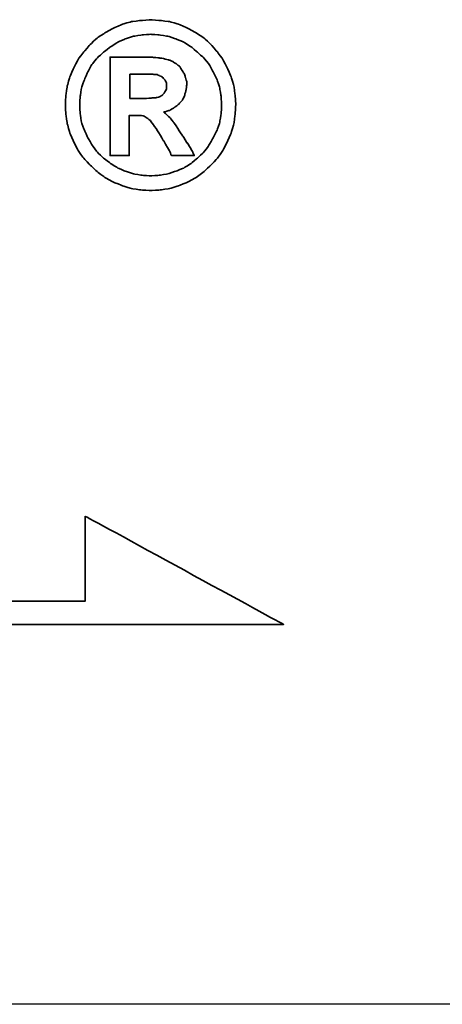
# Model space of a CAD drawing. Header units: millimetres. Extents: x -212 to 3135, y -1694 to 860.
# Tile 44 of 256: x 88.82 to 92.48, y -1671.7 to -1663.16. Entities that reach past the tile are written whole.
import ezdxf

# ---------------------------------------------------------------- set-up
doc = ezdxf.new("R2010")
doc.units = ezdxf.units.MM
doc.layers.add('2', color=7, linetype='CONTINUOUS', true_color=0xffffff)
doc.layers.add('DIM', color=4, linetype='CONTINUOUS')
doc.layers.add('layer 1', color=7, linetype='CONTINUOUS')

# ---------------------------------------------------------------- blocks, each defined once
blk = doc.blocks.new('TBI MOTION logo(完整正式版)')
at = {"layer": 'layer 1', "color": 22, "lineweight": 35}
for points, knots in [([(81.20634, 4.98624), (81.20634, 4.98624), (81.18649, 5.32862), (81.18649, 5.32862), (81.18649, 5.32862), (81.18649, 5.32862), (81.13886, 5.66206), (81.13886, 5.66206), (81.13886, 5.66206), (81.13886, 5.66206), (81.04359, 5.97764), (81.04359, 5.97764), (81.04359, 5.97764), (81.04359, 5.97764), (80.91061, 6.29124), (80.91061, 6.29124), (80.91061, 6.29124), (80.91061, 6.29124), (80.75778, 6.58697), (80.75778, 6.58697), (80.75778, 6.58697), (80.75778, 6.58697), (80.5593, 6.85294), (80.5593, 6.85294), (80.5593, 6.85294), (80.5593, 6.85294), (80.33105, 7.1189), (80.33105, 7.1189), (80.33105, 7.1189), (80.33105, 7.1189), (80.09287, 7.33921), (80.09287, 7.33921), (80.09287, 7.33921), (80.09287, 7.33921), (79.815, 7.51982), (79.815, 7.51982), (79.815, 7.51982), (79.815, 7.51982), (79.51133, 7.69051), (79.51133, 7.69051), (79.51133, 7.69051), (79.51133, 7.69051), (79.19773, 7.8235), (79.19773, 7.8235), (79.19773, 7.8235), (79.19773, 7.8235), (78.88215, 7.91877), (78.88215, 7.91877), (78.88215, 7.91877), (78.88215, 7.91877), (78.54871, 7.95846), (78.54871, 7.95846), (78.54871, 7.95846), (78.54871, 7.95846), (78.21526, 7.98625), (78.21526, 7.98625), (78.21526, 7.98625), (78.21526, 7.98625), (77.87388, 7.95846), (77.87388, 7.95846), (77.87388, 7.95846), (77.87388, 7.95846), (77.54044, 7.91877), (77.54044, 7.91877), (77.54044, 7.91877), (77.54044, 7.91877), (77.22485, 7.8235), (77.22485, 7.8235), (77.22485, 7.8235), (77.22485, 7.8235), (76.91027, 7.69051), (76.91027, 7.69051), (76.91027, 7.69051), (76.91027, 7.69051), (76.6056, 7.51982), (76.6056, 7.51982), (76.6056, 7.51982), (76.6056, 7.51982), (76.32972, 7.33921), (76.32972, 7.33921), (76.32972, 7.33921), (76.32972, 7.33921), (76.09154, 7.1189), (76.09154, 7.1189), (76.09154, 7.1189), (76.09154, 7.1189), (75.86329, 6.85294), (75.86329, 6.85294), (75.86329, 6.85294), (75.86329, 6.85294), (75.66382, 6.58697), (75.66382, 6.58697), (75.66382, 6.58697), (75.66382, 6.58697), (75.51099, 6.29124), (75.51099, 6.29124), (75.51099, 6.29124), (75.51099, 6.29124), (75.37702, 5.97764), (75.37702, 5.97764), (75.37702, 5.97764), (75.37702, 5.97764), (75.28175, 5.66206), (75.28175, 5.66206), (75.28175, 5.66206), (75.28175, 5.66206), (75.23411, 5.32862), (75.23411, 5.32862), (75.23411, 5.32862), (75.23411, 5.32862), (75.21625, 4.98624), (75.21625, 4.98624), (75.21625, 4.98624), (75.21625, 4.98624), (75.23411, 4.6528), (75.23411, 4.6528), (75.23411, 4.6528), (75.23411, 4.6528), (75.28175, 4.32035), (75.28175, 4.32035), (75.28175, 4.32035), (75.28175, 4.32035), (75.37702, 3.99583), (75.37702, 3.99583), (75.37702, 3.99583), (75.37702, 3.99583), (75.51099, 3.68224), (75.51099, 3.68224), (75.51099, 3.68224), (75.51099, 3.68224), (75.66382, 3.38749), (75.66382, 3.38749), (75.66382, 3.38749), (75.66382, 3.38749), (75.86329, 3.10963), (75.86329, 3.10963), (75.86329, 3.10963), (75.86329, 3.10963), (76.09154, 2.87145), (76.09154, 2.87145), (76.09154, 2.87145), (76.09154, 2.87145), (76.32972, 2.6432), (76.32972, 2.6432), (76.32972, 2.6432), (76.32972, 2.6432), (76.6056, 2.43381), (76.6056, 2.43381), (76.6056, 2.43381), (76.6056, 2.43381), (76.91027, 2.27205), (76.91027, 2.27205), (76.91027, 2.27205), (76.91027, 2.27205), (77.22485, 2.13906), (77.22485, 2.13906), (77.22485, 2.13906), (77.22485, 2.13906), (77.54044, 2.0438), (77.54044, 2.0438), (77.54044, 2.0438), (77.54044, 2.0438), (77.87388, 1.99616), (77.87388, 1.99616), (77.87388, 1.99616), (77.87388, 1.99616), (78.21526, 1.97631), (78.21526, 1.97631), (78.21526, 1.97631), (78.21526, 1.97631), (78.54871, 1.99616), (78.54871, 1.99616), (78.54871, 1.99616), (78.54871, 1.99616), (78.88215, 2.0438), (78.88215, 2.0438), (78.88215, 2.0438), (78.88215, 2.0438), (79.19773, 2.13906), (79.19773, 2.13906), (79.19773, 2.13906), (79.19773, 2.13906), (79.51133, 2.27205), (79.51133, 2.27205), (79.51133, 2.27205), (79.51133, 2.27205), (79.815, 2.43381), (79.815, 2.43381), (79.815, 2.43381), (79.815, 2.43381), (80.09287, 2.6432), (80.09287, 2.6432), (80.09287, 2.6432), (80.09287, 2.6432), (80.33105, 2.87145), (80.33105, 2.87145), (80.33105, 2.87145), (80.33105, 2.87145), (80.5593, 3.10963), (80.5593, 3.10963), (80.5593, 3.10963), (80.5593, 3.10963), (80.75778, 3.38749), (80.75778, 3.38749), (80.75778, 3.38749), (80.75778, 3.38749), (80.91061, 3.68224), (80.91061, 3.68224), (80.91061, 3.68224), (80.91061, 3.68224), (81.04359, 3.99583), (81.04359, 3.99583), (81.04359, 3.99583), (81.04359, 3.99583), (81.13886, 4.32035), (81.13886, 4.32035), (81.13886, 4.32035), (81.13886, 4.32035), (81.18649, 4.6528), (81.18649, 4.6528), (81.18649, 4.6528), (81.18649, 4.6528), (81.20634, 4.98624), (81.20634, 4.98624)], [0, 0, 0, 0, 0.01785714, 0.01785714, 0.01785714, 0.01785715, 0.03571429, 0.03571429, 0.03571429, 0.0357143, 0.05357143, 0.05357143, 0.05357143, 0.05357144, 0.07142857, 0.07142857, 0.07142857, 0.07142858, 0.08928571, 0.08928571, 0.08928571, 0.08928572, 0.10714286, 0.10714286, 0.10714286, 0.10714287, 0.125, 0.125, 0.125, 0.12500001, 0.14285714, 0.14285714, 0.14285714, 0.14285715, 0.16071429, 0.16071429, 0.16071429, 0.1607143, 0.17857143, 0.17857143, 0.17857143, 0.17857144, 0.19642857, 0.19642857, 0.19642857, 0.19642858, 0.21428571, 0.21428571, 0.21428571, 0.21428572, 0.23214286, 0.23214286, 0.23214286, 0.23214287, 0.25, 0.25, 0.25, 0.25000001, 0.26785714, 0.26785714, 0.26785714, 0.26785715, 0.28571429, 0.28571429, 0.28571429, 0.2857143, 0.30357143, 0.30357143, 0.30357143, 0.30357144, 0.32142857, 0.32142857, 0.32142857, 0.32142858, 0.33928571, 0.33928571, 0.33928571, 0.33928572, 0.35714286, 0.35714286, 0.35714286, 0.35714287, 0.375, 0.375, 0.375, 0.37500001, 0.39285714, 0.39285714, 0.39285714, 0.39285715, 0.41071429, 0.41071429, 0.41071429, 0.4107143, 0.42857143, 0.42857143, 0.42857143, 0.42857144, 0.44642857, 0.44642857, 0.44642857, 0.44642858, 0.46428571, 0.46428571, 0.46428571, 0.46428572, 0.48214286, 0.48214286, 0.48214286, 0.48214287, 0.5, 0.5, 0.5, 0.50000001, 0.51785714, 0.51785714, 0.51785714, 0.51785715, 0.53571429, 0.53571429, 0.53571429, 0.5357143, 0.55357143, 0.55357143, 0.55357143, 0.55357144, 0.57142857, 0.57142857, 0.57142857, 0.57142858, 0.58928571, 0.58928571, 0.58928571, 0.58928572, 0.60714286, 0.60714286, 0.60714286, 0.60714287, 0.625, 0.625, 0.625, 0.62500001, 0.64285714, 0.64285714, 0.64285714, 0.64285715, 0.66071429, 0.66071429, 0.66071429, 0.6607143, 0.67857143, 0.67857143, 0.67857143, 0.67857144, 0.69642857, 0.69642857, 0.69642857, 0.69642858, 0.71428571, 0.71428571, 0.71428571, 0.71428572, 0.73214286, 0.73214286, 0.73214286, 0.73214287, 0.75, 0.75, 0.75, 0.75000001, 0.76785714, 0.76785714, 0.76785714, 0.76785715, 0.78571429, 0.78571429, 0.78571429, 0.7857143, 0.80357143, 0.80357143, 0.80357143, 0.80357144, 0.82142857, 0.82142857, 0.82142857, 0.82142858, 0.83928571, 0.83928571, 0.83928571, 0.83928572, 0.85714286, 0.85714286, 0.85714286, 0.85714287, 0.875, 0.875, 0.875, 0.87500001, 0.89285714, 0.89285714, 0.89285714, 0.89285715, 0.91071429, 0.91071429, 0.91071429, 0.9107143, 0.92857143, 0.92857143, 0.92857143, 0.92857144, 0.94642857, 0.94642857, 0.94642857, 0.94642858, 0.96428571, 0.96428571, 0.96428571, 0.96428572, 0.98214286, 0.98214286, 0.98214286, 0.98214287, 1, 1, 1, 1]), ([(80.71014, 4.98624), (80.71014, 4.98624), (80.69129, 5.29091), (80.69129, 5.29091), (80.69129, 5.29091), (80.69129, 5.29091), (80.64464, 5.57672), (80.64464, 5.57672), (80.64464, 5.57672), (80.64464, 5.57672), (80.54937, 5.87245), (80.54937, 5.87245), (80.54937, 5.87245), (80.54937, 5.87245), (80.41639, 6.14833), (80.41639, 6.14833), (80.41639, 6.14833), (80.41639, 6.14833), (80.27349, 6.41429), (80.27349, 6.41429), (80.27349, 6.41429), (80.27349, 6.41429), (80.08295, 6.64255), (80.08295, 6.64255), (80.08295, 6.64255), (80.08295, 6.64255), (79.86264, 6.84301), (79.86264, 6.84301), (79.86264, 6.84301), (79.86264, 6.84301), (79.63439, 7.03355), (79.63439, 7.03355), (79.63439, 7.03355), (79.63439, 7.03355), (79.37835, 7.1963), (79.37835, 7.1963), (79.37835, 7.1963), (79.37835, 7.1963), (79.10246, 7.30944), (79.10246, 7.30944), (79.10246, 7.30944), (79.10246, 7.30944), (78.81665, 7.40471), (78.81665, 7.40471), (78.81665, 7.40471), (78.81665, 7.40471), (78.511, 7.45234), (78.511, 7.45234), (78.511, 7.45234), (78.511, 7.45234), (78.21526, 7.47219), (78.21526, 7.47219), (78.21526, 7.47219), (78.21526, 7.47219), (77.9106, 7.45234), (77.9106, 7.45234), (77.9106, 7.45234), (77.9106, 7.45234), (77.61685, 7.40471), (77.61685, 7.40471), (77.61685, 7.40471), (77.61685, 7.40471), (77.32012, 7.30944), (77.32012, 7.30944), (77.32012, 7.30944), (77.32012, 7.30944), (77.06309, 7.1963), (77.06309, 7.1963), (77.06309, 7.1963), (77.06309, 7.1963), (76.80606, 7.03355), (76.80606, 7.03355), (76.80606, 7.03355), (76.80606, 7.03355), (76.55797, 6.84301), (76.55797, 6.84301), (76.55797, 6.84301), (76.55797, 6.84301), (76.34063, 6.64255), (76.34063, 6.64255), (76.34063, 6.64255), (76.34063, 6.64255), (76.1491, 6.41429), (76.1491, 6.41429), (76.1491, 6.41429), (76.1491, 6.41429), (76.0062, 6.14833), (76.0062, 6.14833), (76.0062, 6.14833), (76.0062, 6.14833), (75.88314, 5.87245), (75.88314, 5.87245), (75.88314, 5.87245), (75.88314, 5.87245), (75.77794, 5.57672), (75.77794, 5.57672), (75.77794, 5.57672), (75.77794, 5.57672), (75.73924, 5.29091), (75.73924, 5.29091), (75.73924, 5.29091), (75.73924, 5.29091), (75.72039, 4.98624), (75.72039, 4.98624), (75.72039, 4.98624), (75.72039, 4.98624), (75.73924, 4.67165), (75.73924, 4.67165), (75.73924, 4.67165), (75.73924, 4.67165), (75.77794, 4.37791), (75.77794, 4.37791), (75.77794, 4.37791), (75.77794, 4.37791), (75.88314, 4.10102), (75.88314, 4.10102), (75.88314, 4.10102), (75.88314, 4.10102), (76.0062, 3.83407), (76.0062, 3.83407), (76.0062, 3.83407), (76.0062, 3.83407), (76.15902, 3.56811), (76.15902, 3.56811), (76.15902, 3.56811), (76.15902, 3.56811), (76.34063, 3.32001), (76.34063, 3.32001), (76.34063, 3.32001), (76.34063, 3.32001), (76.55797, 3.11955), (76.55797, 3.11955), (76.55797, 3.11955), (76.55797, 3.11955), (76.80606, 2.92901), (76.80606, 2.92901), (76.80606, 2.92901), (76.80606, 2.92901), (77.06309, 2.76725), (77.06309, 2.76725), (77.06309, 2.76725), (77.06309, 2.76725), (77.32012, 2.65412), (77.32012, 2.65412), (77.32012, 2.65412), (77.32012, 2.65412), (77.61685, 2.55786), (77.61685, 2.55786), (77.61685, 2.55786), (77.61685, 2.55786), (77.9106, 2.51022), (77.9106, 2.51022), (77.9106, 2.51022), (77.9106, 2.51022), (78.21526, 2.49137), (78.21526, 2.49137), (78.21526, 2.49137), (78.21526, 2.49137), (78.511, 2.51022), (78.511, 2.51022), (78.511, 2.51022), (78.511, 2.51022), (78.81665, 2.55786), (78.81665, 2.55786), (78.81665, 2.55786), (78.81665, 2.55786), (79.10246, 2.65412), (79.10246, 2.65412), (79.10246, 2.65412), (79.10246, 2.65412), (79.37835, 2.76725), (79.37835, 2.76725), (79.37835, 2.76725), (79.37835, 2.76725), (79.63439, 2.92901), (79.63439, 2.92901), (79.63439, 2.92901), (79.63439, 2.92901), (79.86264, 3.11955), (79.86264, 3.11955), (79.86264, 3.11955), (79.86264, 3.11955), (80.08295, 3.32001), (80.08295, 3.32001), (80.08295, 3.32001), (80.08295, 3.32001), (80.26356, 3.56811), (80.26356, 3.56811), (80.26356, 3.56811), (80.26356, 3.56811), (80.41639, 3.83407), (80.41639, 3.83407), (80.41639, 3.83407), (80.41639, 3.83407), (80.54937, 4.10102), (80.54937, 4.10102), (80.54937, 4.10102), (80.54937, 4.10102), (80.64464, 4.37791), (80.64464, 4.37791), (80.64464, 4.37791), (80.64464, 4.37791), (80.69129, 4.67165), (80.69129, 4.67165), (80.69129, 4.67165), (80.69129, 4.67165), (80.71014, 4.98624), (80.71014, 4.98624)], [0, 0, 0, 0, 0.01923077, 0.01923077, 0.01923077, 0.01923078, 0.03846154, 0.03846154, 0.03846154, 0.03846155, 0.05769231, 0.05769231, 0.05769231, 0.05769232, 0.07692308, 0.07692308, 0.07692308, 0.07692309, 0.09615385, 0.09615385, 0.09615385, 0.09615386, 0.11538462, 0.11538462, 0.11538462, 0.11538463, 0.13461538, 0.13461538, 0.13461538, 0.13461539, 0.15384615, 0.15384615, 0.15384615, 0.15384616, 0.17307692, 0.17307692, 0.17307692, 0.17307693, 0.19230769, 0.19230769, 0.19230769, 0.1923077, 0.21153846, 0.21153846, 0.21153846, 0.21153847, 0.23076923, 0.23076923, 0.23076923, 0.23076924, 0.25, 0.25, 0.25, 0.25000001, 0.26923077, 0.26923077, 0.26923077, 0.26923078, 0.28846154, 0.28846154, 0.28846154, 0.28846155, 0.30769231, 0.30769231, 0.30769231, 0.30769232, 0.32692308, 0.32692308, 0.32692308, 0.32692309, 0.34615385, 0.34615385, 0.34615385, 0.34615386, 0.36538462, 0.36538462, 0.36538462, 0.36538463, 0.38461538, 0.38461538, 0.38461538, 0.38461539, 0.40384615, 0.40384615, 0.40384615, 0.40384616, 0.42307692, 0.42307692, 0.42307692, 0.42307693, 0.44230769, 0.44230769, 0.44230769, 0.4423077, 0.46153846, 0.46153846, 0.46153846, 0.46153847, 0.48076923, 0.48076923, 0.48076923, 0.48076924, 0.5, 0.5, 0.5, 0.50000001, 0.51923077, 0.51923077, 0.51923077, 0.51923078, 0.53846154, 0.53846154, 0.53846154, 0.53846155, 0.55769231, 0.55769231, 0.55769231, 0.55769232, 0.57692308, 0.57692308, 0.57692308, 0.57692309, 0.59615385, 0.59615385, 0.59615385, 0.59615386, 0.61538462, 0.61538462, 0.61538462, 0.61538463, 0.63461538, 0.63461538, 0.63461538, 0.63461539, 0.65384615, 0.65384615, 0.65384615, 0.65384616, 0.67307692, 0.67307692, 0.67307692, 0.67307693, 0.69230769, 0.69230769, 0.69230769, 0.6923077, 0.71153846, 0.71153846, 0.71153846, 0.71153847, 0.73076923, 0.73076923, 0.73076923, 0.73076924, 0.75, 0.75, 0.75, 0.75000001, 0.76923077, 0.76923077, 0.76923077, 0.76923078, 0.78846154, 0.78846154, 0.78846154, 0.78846155, 0.80769231, 0.80769231, 0.80769231, 0.80769232, 0.82692308, 0.82692308, 0.82692308, 0.82692309, 0.84615385, 0.84615385, 0.84615385, 0.84615386, 0.86538462, 0.86538462, 0.86538462, 0.86538463, 0.88461538, 0.88461538, 0.88461538, 0.88461539, 0.90384615, 0.90384615, 0.90384615, 0.90384616, 0.92307692, 0.92307692, 0.92307692, 0.92307693, 0.94230769, 0.94230769, 0.94230769, 0.9423077, 0.96153846, 0.96153846, 0.96153846, 0.96153847, 0.98076923, 0.98076923, 0.98076923, 0.98076924, 1, 1, 1, 1]), ([(76.78721, 3.2823), (76.78721, 3.2823), (76.78721, 3.32001), (76.78721, 3.32001), (76.78721, 3.32001), (76.78721, 3.32001), (76.78721, 3.42422), (76.78721, 3.42422), (76.78721, 3.42422), (76.78721, 3.42422), (76.78721, 3.59689), (76.78721, 3.59689), (76.78721, 3.59689), (76.78721, 3.59689), (76.78721, 3.80529), (76.78721, 3.80529), (76.78721, 3.80529), (76.78721, 3.80529), (76.78721, 4.0524), (76.78721, 4.0524), (76.78721, 4.0524), (76.78721, 4.0524), (76.78721, 4.32035), (76.78721, 4.32035), (76.78721, 4.32035), (76.78721, 4.32035), (76.78721, 4.92868), (76.78721, 4.92868), (76.78721, 4.92868), (76.78721, 4.92868), (76.78721, 5.53801), (76.78721, 5.53801), (76.78721, 5.53801), (76.78721, 5.53801), (76.78721, 5.82482), (76.78721, 5.82482), (76.78721, 5.82482), (76.78721, 5.82482), (76.78721, 6.07291), (76.78721, 6.07291), (76.78721, 6.07291), (76.78721, 6.07291), (76.78721, 6.30017), (76.78721, 6.30017), (76.78721, 6.30017), (76.78721, 6.30017), (76.78721, 6.45399), (76.78721, 6.45399), (76.78721, 6.45399), (76.78721, 6.45399), (76.78721, 6.5572), (76.78721, 6.5572), (76.78721, 6.5572), (76.78721, 6.5572), (76.78721, 6.59689), (76.78721, 6.59689), (76.78721, 6.59689), (76.78721, 6.59689), (76.78721, 6.67232), (76.78721, 6.67232), (76.78721, 6.67232), (76.78721, 6.67232), (76.8537, 6.67232), (76.8537, 6.67232), (76.8537, 6.67232), (76.8537, 6.67232), (76.87355, 6.67232), (76.87355, 6.67232), (76.87355, 6.67232), (76.87355, 6.67232), (76.91027, 6.67232), (76.91027, 6.67232), (76.91027, 6.67232), (76.91027, 6.67232), (77.04424, 6.67232), (77.04424, 6.67232), (77.04424, 6.67232), (77.04424, 6.67232), (77.22485, 6.67232), (77.22485, 6.67232), (77.22485, 6.67232), (77.22485, 6.67232), (77.43524, 6.67232), (77.43524, 6.67232), (77.43524, 6.67232), (77.43524, 6.67232), (77.65357, 6.67232), (77.65357, 6.67232), (77.65357, 6.67232), (77.65357, 6.67232), (77.82625, 6.67232), (77.82625, 6.67232), (77.82625, 6.67232), (77.82625, 6.67232), (77.94037, 6.67232), (77.94037, 6.67232), (77.94037, 6.67232), (77.94037, 6.67232), (77.97709, 6.67232), (77.97709, 6.67232), (77.97709, 6.67232), (77.97709, 6.67232), (77.99694, 6.67232), (77.99694, 6.67232), (77.99694, 6.67232), (77.99694, 6.67232), (78.00686, 6.67232), (78.00686, 6.67232), (78.00686, 6.67232), (78.00686, 6.67232), (78.28275, 6.6624), (78.28275, 6.6624), (78.28275, 6.6624), (78.28275, 6.6624), (78.50107, 6.64255), (78.50107, 6.64255), (78.50107, 6.64255), (78.50107, 6.64255), (78.511, 6.64255), (78.511, 6.64255), (78.511, 6.64255), (78.511, 6.64255), (78.70154, 6.61476), (78.70154, 6.61476), (78.70154, 6.61476), (78.70154, 6.61476), (78.70154, 6.60483), (78.70154, 6.60483), (78.70154, 6.60483), (78.70154, 6.60483), (78.86429, 6.56713), (78.86429, 6.56713), (78.86429, 6.56713), (78.86429, 6.56713), (78.87223, 6.56713), (78.87223, 6.56713), (78.87223, 6.56713), (78.87223, 6.56713), (78.99727, 6.51056), (78.99727, 6.51056), (78.99727, 6.51056), (78.99727, 6.51056), (79.00719, 6.51056), (79.00719, 6.51056), (79.00719, 6.51056), (79.00719, 6.51056), (79.00719, 6.50162), (79.00719, 6.50162), (79.00719, 6.50162), (79.00719, 6.50162), (79.1104, 6.43415), (79.1104, 6.43415), (79.1104, 6.43415), (79.1104, 6.43415), (79.12132, 6.43415), (79.12132, 6.43415), (79.12132, 6.43415), (79.12132, 6.43415), (79.22552, 6.34781), (79.22552, 6.34781), (79.22552, 6.34781), (79.22552, 6.34781), (79.23544, 6.33888), (79.23544, 6.33888), (79.23544, 6.33888), (79.23544, 6.33888), (79.23544, 6.32895), (79.23544, 6.32895), (79.23544, 6.32895), (79.23544, 6.32895), (79.31087, 6.21483), (79.31087, 6.21483), (79.31087, 6.21483), (79.31087, 6.21483), (79.38629, 6.1007), (79.38629, 6.1007), (79.38629, 6.1007), (79.38629, 6.1007), (79.3972, 6.1007), (79.3972, 6.1007), (79.3972, 6.1007), (79.3972, 6.1007), (79.3972, 6.09078), (79.3972, 6.09078), (79.3972, 6.09078), (79.3972, 6.09078), (79.43392, 5.97764), (79.43392, 5.97764), (79.43392, 5.97764), (79.43392, 5.97764), (79.43392, 5.96772), (79.43392, 5.96772), (79.43392, 5.96772), (79.43392, 5.96772), (79.47362, 5.83474), (79.47362, 5.83474), (79.47362, 5.83474), (79.47362, 5.83474), (79.48156, 5.82482), (79.48156, 5.82482), (79.48156, 5.82482), (79.48156, 5.82482), (79.48156, 5.69977), (79.48156, 5.69977), (79.48156, 5.69977), (79.48156, 5.69977), (79.48156, 5.69183), (79.48156, 5.69183), (79.48156, 5.69183), (79.48156, 5.69183), (79.4637, 5.51915), (79.4637, 5.51915), (79.4637, 5.51915), (79.4637, 5.51915), (79.4637, 5.51122), (79.4637, 5.51122), (79.4637, 5.51122), (79.4637, 5.51122), (79.45377, 5.51122), (79.45377, 5.51122), (79.45377, 5.51122), (79.45377, 5.51122), (79.41507, 5.34847), (79.41507, 5.34847), (79.41507, 5.34847), (79.41507, 5.34847), (79.41507, 5.33854), (79.41507, 5.33854), (79.41507, 5.33854), (79.41507, 5.33854), (79.41507, 5.32862), (79.41507, 5.32862), (79.41507, 5.32862), (79.41507, 5.32862), (79.33865, 5.16785), (79.33865, 5.16785), (79.33865, 5.16785), (79.33865, 5.16785), (79.33071, 5.15693), (79.33071, 5.15693), (79.33071, 5.15693), (79.33071, 5.15693), (79.2156, 5.02495), (79.2156, 5.02495), (79.2156, 5.02495), (79.2156, 5.02495), (79.20567, 5.01502), (79.20567, 5.01502), (79.20567, 5.01502), (79.20567, 5.01502), (79.05483, 4.89991), (79.05483, 4.89991), (79.05483, 4.89991), (79.05483, 4.89991), (79.04491, 4.89197), (79.04491, 4.89197), (79.04491, 4.89197), (79.04491, 4.89197), (78.89208, 4.7967), (78.89208, 4.7967), (78.89208, 4.7967), (78.89208, 4.7967), (78.88215, 4.7967), (78.88215, 4.7967), (78.88215, 4.7967), (78.88215, 4.7967), (78.69161, 4.73913), (78.69161, 4.73913), (78.69161, 4.73913), (78.69161, 4.73913), (78.68169, 4.73913), (78.68169, 4.73913), (78.68169, 4.73913), (78.68169, 4.73913), (78.68169, 4.72921), (78.68169, 4.72921), (78.68169, 4.72921), (78.68169, 4.72921), (78.78688, 4.63394), (78.78688, 4.63394), (78.78688, 4.63394), (78.78688, 4.63394), (78.902, 4.52875), (78.902, 4.52875), (78.902, 4.52875), (78.902, 4.52875), (78.91093, 4.52081), (78.91093, 4.52081), (78.91093, 4.52081), (78.91093, 4.52081), (79.02506, 4.36798), (79.02506, 4.36798), (79.02506, 4.36798), (79.02506, 4.36798), (79.1501, 4.1953), (79.1501, 4.1953), (79.1501, 4.1953), (79.1501, 4.1953), (79.1501, 4.18736), (79.1501, 4.18736), (79.1501, 4.18736), (79.1501, 4.18736), (79.29201, 3.96705), (79.29201, 3.96705), (79.29201, 3.96705), (79.29201, 3.96705), (79.31087, 3.93828), (79.31087, 3.93828), (79.31087, 3.93828), (79.31087, 3.93828), (79.32079, 3.93828), (79.32079, 3.93828), (79.32079, 3.93828), (79.32079, 3.93828), (79.3585, 3.87178), (79.3585, 3.87178), (79.3585, 3.87178), (79.3585, 3.87178), (79.50141, 3.64353), (79.50141, 3.64353), (79.50141, 3.64353), (79.50141, 3.64353), (79.51133, 3.64353), (79.51133, 3.64353), (79.51133, 3.64353), (79.51133, 3.64353), (79.64431, 3.41528), (79.64431, 3.41528), (79.64431, 3.41528), (79.64431, 3.41528), (79.68202, 3.3478), (79.68202, 3.3478), (79.68202, 3.3478), (79.68202, 3.3478), (79.70187, 3.31009), (79.70187, 3.31009), (79.70187, 3.31009), (79.70187, 3.31009), (79.7495, 3.2049), (79.7495, 3.2049), (79.7495, 3.2049), (79.7495, 3.2049), (79.64431, 3.2049), (79.64431, 3.2049), (79.64431, 3.2049), (79.64431, 3.2049), (79.62546, 3.2049), (79.62546, 3.2049), (79.62546, 3.2049), (79.62546, 3.2049), (79.53912, 3.2049), (79.53912, 3.2049), (79.53912, 3.2049), (79.53912, 3.2049), (79.31087, 3.2049), (79.31087, 3.2049), (79.31087, 3.2049), (79.31087, 3.2049), (79.08262, 3.2049), (79.08262, 3.2049), (79.08262, 3.2049), (79.08262, 3.2049), (79.00719, 3.2049), (79.00719, 3.2049), (79.00719, 3.2049), (79.00719, 3.2049), (78.98735, 3.2049), (78.98735, 3.2049), (78.98735, 3.2049), (78.98735, 3.2049), (78.94964, 3.2049), (78.94964, 3.2049), (78.94964, 3.2049), (78.94964, 3.2049), (78.92979, 3.24459), (78.92979, 3.24459), (78.92979, 3.24459), (78.92979, 3.24459), (78.91093, 3.2823), (78.91093, 3.2823), (78.91093, 3.2823), (78.91093, 3.2823), (78.91093, 3.29223), (78.91093, 3.29223), (78.91093, 3.29223), (78.91093, 3.29223), (78.89208, 3.3478), (78.89208, 3.3478), (78.89208, 3.3478), (78.89208, 3.3478), (78.78688, 3.52048), (78.78688, 3.52048), (78.78688, 3.52048), (78.78688, 3.52048), (78.69161, 3.7001), (78.69161, 3.7001), (78.69161, 3.7001), (78.69161, 3.7001), (78.6539, 3.7388), (78.6539, 3.7388), (78.6539, 3.7388), (78.6539, 3.7388), (78.64398, 3.74873), (78.64398, 3.74873), (78.64398, 3.74873), (78.64398, 3.74873), (78.64398, 3.75766), (78.64398, 3.75766), (78.64398, 3.75766), (78.64398, 3.75766), (78.63405, 3.78644), (78.63405, 3.78644), (78.63405, 3.78644), (78.63405, 3.78644), (78.48321, 4.04347), (78.48321, 4.04347), (78.48321, 4.04347), (78.48321, 4.04347), (78.33038, 4.2618), (78.33038, 4.2618), (78.33038, 4.2618), (78.33038, 4.2618), (78.20732, 4.43447), (78.20732, 4.43447), (78.20732, 4.43447), (78.20732, 4.43447), (78.09221, 4.52081), (78.09221, 4.52081), (78.09221, 4.52081), (78.09221, 4.52081), (78.02472, 4.56845), (78.02472, 4.56845), (78.02472, 4.56845), (78.02472, 4.56845), (77.9493, 4.60616), (77.9493, 4.60616), (77.9493, 4.60616), (77.9493, 4.60616), (77.8451, 4.61608), (77.8451, 4.61608), (77.8451, 4.61608), (77.8451, 4.61608), (77.71113, 4.61608), (77.71113, 4.61608), (77.71113, 4.61608), (77.71113, 4.61608), (77.69128, 4.61608), (77.69128, 4.61608), (77.69128, 4.61608), (77.69128, 4.61608), (77.67342, 4.61608), (77.67342, 4.61608), (77.67342, 4.61608), (77.67342, 4.61608), (77.5583, 4.61608), (77.5583, 4.61608), (77.5583, 4.61608), (77.5583, 4.61608), (77.46303, 4.61608), (77.46303, 4.61608), (77.46303, 4.61608), (77.46303, 4.61608), (77.46303, 4.54761), (77.46303, 4.54761), (77.46303, 4.54761), (77.46303, 4.54761), (77.46303, 4.47318), (77.46303, 4.47318), (77.46303, 4.47318), (77.46303, 4.47318), (77.46303, 4.24294), (77.46303, 4.24294), (77.46303, 4.24294), (77.46303, 4.24294), (77.46303, 3.99583), (77.46303, 3.99583), (77.46303, 3.99583), (77.46303, 3.99583), (77.46303, 3.72888), (77.46303, 3.72888), (77.46303, 3.72888), (77.46303, 3.72888), (77.46303, 3.51055), (77.46303, 3.51055), (77.46303, 3.51055), (77.46303, 3.51055), (77.46303, 3.42422), (77.46303, 3.42422), (77.46303, 3.42422), (77.46303, 3.42422), (77.46303, 3.35773), (77.46303, 3.35773), (77.46303, 3.35773), (77.46303, 3.35773), (77.46303, 3.30017), (77.46303, 3.30017), (77.46303, 3.30017), (77.46303, 3.30017), (77.46303, 3.2823), (77.46303, 3.2823), (77.46303, 3.2823), (77.46303, 3.2823), (77.46303, 3.2049), (77.46303, 3.2049), (77.46303, 3.2049), (77.46303, 3.2049), (77.39753, 3.2049), (77.39753, 3.2049), (77.39753, 3.2049), (77.39753, 3.2049), (77.37768, 3.2049), (77.37768, 3.2049), (77.37768, 3.2049), (77.37768, 3.2049), (77.32012, 3.2049), (77.32012, 3.2049), (77.32012, 3.2049), (77.32012, 3.2049), (77.12165, 3.2049), (77.12165, 3.2049), (77.12165, 3.2049), (77.12165, 3.2049), (76.94897, 3.2049), (76.94897, 3.2049), (76.94897, 3.2049), (76.94897, 3.2049), (76.8924, 3.2049), (76.8924, 3.2049), (76.8924, 3.2049), (76.8924, 3.2049), (76.8537, 3.2049), (76.8537, 3.2049), (76.8537, 3.2049), (76.8537, 3.2049), (76.78721, 3.2049), (76.78721, 3.2049), (76.78721, 3.2049), (76.78721, 3.2049), (76.78721, 3.2823), (76.78721, 3.2823)], [0, 0, 0, 0, 0.00740741, 0.00740741, 0.00740741, 0.00740742, 0.01481481, 0.01481481, 0.01481481, 0.01481482, 0.02222222, 0.02222222, 0.02222222, 0.02222223, 0.02962963, 0.02962963, 0.02962963, 0.02962964, 0.03703704, 0.03703704, 0.03703704, 0.03703705, 0.04444444, 0.04444444, 0.04444444, 0.04444445, 0.05185185, 0.05185185, 0.05185185, 0.05185186, 0.05925926, 0.05925926, 0.05925926, 0.05925927, 0.06666667, 0.06666667, 0.06666667, 0.06666668, 0.07407407, 0.07407407, 0.07407407, 0.07407408, 0.08148148, 0.08148148, 0.08148148, 0.08148149, 0.08888889, 0.08888889, 0.08888889, 0.0888889, 0.0962963, 0.0962963, 0.0962963, 0.09629631, 0.1037037, 0.1037037, 0.1037037, 0.10370371, 0.11111111, 0.11111111, 0.11111111, 0.11111112, 0.11851852, 0.11851852, 0.11851852, 0.11851853, 0.12592593, 0.12592593, 0.12592593, 0.12592594, 0.13333333, 0.13333333, 0.13333333, 0.13333334, 0.14074074, 0.14074074, 0.14074074, 0.14074075, 0.14814815, 0.14814815, 0.14814815, 0.14814816, 0.15555556, 0.15555556, 0.15555556, 0.15555557, 0.16296296, 0.16296296, 0.16296296, 0.16296297, 0.17037037, 0.17037037, 0.17037037, 0.17037038, 0.17777778, 0.17777778, 0.17777778, 0.17777779, 0.18518519, 0.18518519, 0.18518519, 0.1851852, 0.19259259, 0.19259259, 0.19259259, 0.1925926, 0.2, 0.2, 0.2, 0.20000001, 0.20740741, 0.20740741, 0.20740741, 0.20740742, 0.21481481, 0.21481481, 0.21481481, 0.21481482, 0.22222222, 0.22222222, 0.22222222, 0.22222223, 0.22962963, 0.22962963, 0.22962963, 0.22962964, 0.23703704, 0.23703704, 0.23703704, 0.23703705, 0.24444444, 0.24444444, 0.24444444, 0.24444445, 0.25185185, 0.25185185, 0.25185185, 0.25185186, 0.25925926, 0.25925926, 0.25925926, 0.25925927, 0.26666667, 0.26666667, 0.26666667, 0.26666668, 0.27407407, 0.27407407, 0.27407407, 0.27407408, 0.28148148, 0.28148148, 0.28148148, 0.28148149, 0.28888889, 0.28888889, 0.28888889, 0.2888889, 0.2962963, 0.2962963, 0.2962963, 0.29629631, 0.3037037, 0.3037037, 0.3037037, 0.30370371, 0.31111111, 0.31111111, 0.31111111, 0.31111112, 0.31851852, 0.31851852, 0.31851852, 0.31851853, 0.32592593, 0.32592593, 0.32592593, 0.32592594, 0.33333333, 0.33333333, 0.33333333, 0.33333334, 0.34074074, 0.34074074, 0.34074074, 0.34074075, 0.34814815, 0.34814815, 0.34814815, 0.34814816, 0.35555556, 0.35555556, 0.35555556, 0.35555557, 0.36296296, 0.36296296, 0.36296296, 0.36296297, 0.37037037, 0.37037037, 0.37037037, 0.37037038, 0.37777778, 0.37777778, 0.37777778, 0.37777779, 0.38518519, 0.38518519, 0.38518519, 0.3851852, 0.39259259, 0.39259259, 0.39259259, 0.3925926, 0.4, 0.4, 0.4, 0.40000001, 0.40740741, 0.40740741, 0.40740741, 0.40740742, 0.41481481, 0.41481481, 0.41481481, 0.41481482, 0.42222222, 0.42222222, 0.42222222, 0.42222223, 0.42962963, 0.42962963, 0.42962963, 0.42962964, 0.43703704, 0.43703704, 0.43703704, 0.43703705, 0.44444444, 0.44444444, 0.44444444, 0.44444445, 0.45185185, 0.45185185, 0.45185185, 0.45185186, 0.45925926, 0.45925926, 0.45925926, 0.45925927, 0.46666667, 0.46666667, 0.46666667, 0.46666668, 0.47407407, 0.47407407, 0.47407407, 0.47407408, 0.48148148, 0.48148148, 0.48148148, 0.48148149, 0.48888889, 0.48888889, 0.48888889, 0.4888889, 0.4962963, 0.4962963, 0.4962963, 0.49629631, 0.5037037, 0.5037037, 0.5037037, 0.50370371, 0.51111111, 0.51111111, 0.51111111, 0.51111112, 0.51851852, 0.51851852, 0.51851852, 0.51851853, 0.52592593, 0.52592593, 0.52592593, 0.52592594, 0.53333333, 0.53333333, 0.53333333, 0.53333334, 0.54074074, 0.54074074, 0.54074074, 0.54074075, 0.54814815, 0.54814815, 0.54814815, 0.54814816, 0.55555556, 0.55555556, 0.55555556, 0.55555557, 0.56296296, 0.56296296, 0.56296296, 0.56296297, 0.57037037, 0.57037037, 0.57037037, 0.57037038, 0.57777778, 0.57777778, 0.57777778, 0.57777779, 0.58518519, 0.58518519, 0.58518519, 0.5851852, 0.59259259, 0.59259259, 0.59259259, 0.5925926, 0.6, 0.6, 0.6, 0.60000001, 0.60740741, 0.60740741, 0.60740741, 0.60740742, 0.61481481, 0.61481481, 0.61481481, 0.61481482, 0.62222222, 0.62222222, 0.62222222, 0.62222223, 0.62962963, 0.62962963, 0.62962963, 0.62962964, 0.63703704, 0.63703704, 0.63703704, 0.63703705, 0.64444444, 0.64444444, 0.64444444, 0.64444445, 0.65185185, 0.65185185, 0.65185185, 0.65185186, 0.65925926, 0.65925926, 0.65925926, 0.65925927, 0.66666667, 0.66666667, 0.66666667, 0.66666668, 0.67407407, 0.67407407, 0.67407407, 0.67407408, 0.68148148, 0.68148148, 0.68148148, 0.68148149, 0.68888889, 0.68888889, 0.68888889, 0.6888889, 0.6962963, 0.6962963, 0.6962963, 0.69629631, 0.7037037, 0.7037037, 0.7037037, 0.70370371, 0.71111111, 0.71111111, 0.71111111, 0.71111112, 0.71851852, 0.71851852, 0.71851852, 0.71851853, 0.72592593, 0.72592593, 0.72592593, 0.72592594, 0.73333333, 0.73333333, 0.73333333, 0.73333334, 0.74074074, 0.74074074, 0.74074074, 0.74074075, 0.74814815, 0.74814815, 0.74814815, 0.74814816, 0.75555556, 0.75555556, 0.75555556, 0.75555557, 0.76296296, 0.76296296, 0.76296296, 0.76296297, 0.77037037, 0.77037037, 0.77037037, 0.77037038, 0.77777778, 0.77777778, 0.77777778, 0.77777779, 0.78518519, 0.78518519, 0.78518519, 0.7851852, 0.79259259, 0.79259259, 0.79259259, 0.7925926, 0.8, 0.8, 0.8, 0.80000001, 0.80740741, 0.80740741, 0.80740741, 0.80740742, 0.81481481, 0.81481481, 0.81481481, 0.81481482, 0.82222222, 0.82222222, 0.82222222, 0.82222223, 0.82962963, 0.82962963, 0.82962963, 0.82962964, 0.83703704, 0.83703704, 0.83703704, 0.83703705, 0.84444444, 0.84444444, 0.84444444, 0.84444445, 0.85185185, 0.85185185, 0.85185185, 0.85185186, 0.85925926, 0.85925926, 0.85925926, 0.85925927, 0.86666667, 0.86666667, 0.86666667, 0.86666668, 0.87407407, 0.87407407, 0.87407407, 0.87407408, 0.88148148, 0.88148148, 0.88148148, 0.88148149, 0.88888889, 0.88888889, 0.88888889, 0.8888889, 0.8962963, 0.8962963, 0.8962963, 0.89629631, 0.9037037, 0.9037037, 0.9037037, 0.90370371, 0.91111111, 0.91111111, 0.91111111, 0.91111112, 0.91851852, 0.91851852, 0.91851852, 0.91851853, 0.92592593, 0.92592593, 0.92592593, 0.92592594, 0.93333333, 0.93333333, 0.93333333, 0.93333334, 0.94074074, 0.94074074, 0.94074074, 0.94074075, 0.94814815, 0.94814815, 0.94814815, 0.94814816, 0.95555556, 0.95555556, 0.95555556, 0.95555557, 0.96296296, 0.96296296, 0.96296296, 0.96296297, 0.97037037, 0.97037037, 0.97037037, 0.97037038, 0.97777778, 0.97777778, 0.97777778, 0.97777779, 0.98518519, 0.98518519, 0.98518519, 0.9851852, 0.99259259, 0.99259259, 0.99259259, 0.9925926, 1, 1, 1, 1]), ([(77.48288, 6.07291), (77.48288, 6.07291), (77.48288, 5.99551), (77.48288, 5.99551), (77.48288, 5.99551), (77.48288, 5.99551), (77.48288, 5.82482), (77.48288, 5.82482), (77.48288, 5.82482), (77.48288, 5.82482), (77.48288, 5.63328), (77.48288, 5.63328), (77.48288, 5.63328), (77.48288, 5.63328), (77.48288, 5.46358), (77.48288, 5.46358), (77.48288, 5.46358), (77.48288, 5.46358), (77.48288, 5.29091), (77.48288, 5.29091), (77.48288, 5.29091), (77.48288, 5.29091), (77.48288, 5.21449), (77.48288, 5.21449), (77.48288, 5.21449), (77.48288, 5.21449), (77.50074, 5.21449), (77.50074, 5.21449), (77.50074, 5.21449), (77.50074, 5.21449), (77.71113, 5.21449), (77.71113, 5.21449), (77.71113, 5.21449), (77.71113, 5.21449), (77.94037, 5.21449), (77.94037, 5.21449), (77.94037, 5.21449), (77.94037, 5.21449), (78.01579, 5.21449), (78.01579, 5.21449), (78.01579, 5.21449), (78.01579, 5.21449), (78.03465, 5.21449), (78.03465, 5.21449), (78.03465, 5.21449), (78.03465, 5.21449), (78.2629, 5.23335), (78.2629, 5.23335), (78.2629, 5.23335), (78.2629, 5.23335), (78.42565, 5.24327), (78.42565, 5.24327), (78.42565, 5.24327), (78.42565, 5.24327), (78.54871, 5.28098), (78.54871, 5.28098), (78.54871, 5.28098), (78.54871, 5.28098), (78.62611, 5.32862), (78.62611, 5.32862), (78.62611, 5.32862), (78.62611, 5.32862), (78.69161, 5.40503), (78.69161, 5.40503), (78.69161, 5.40503), (78.69161, 5.40503), (78.73925, 5.48145), (78.73925, 5.48145), (78.73925, 5.48145), (78.73925, 5.48145), (78.77696, 5.55885), (78.77696, 5.55885), (78.77696, 5.55885), (78.77696, 5.55885), (78.77696, 5.65214), (78.77696, 5.65214), (78.77696, 5.65214), (78.77696, 5.65214), (78.76902, 5.76726), (78.76902, 5.76726), (78.76902, 5.76726), (78.76902, 5.76726), (78.71146, 5.87245), (78.71146, 5.87245), (78.71146, 5.87245), (78.71146, 5.87245), (78.62611, 5.96772), (78.62611, 5.96772), (78.62611, 5.96772), (78.62611, 5.96772), (78.511, 6.02528), (78.511, 6.02528), (78.511, 6.02528), (78.511, 6.02528), (78.44451, 6.05306), (78.44451, 6.05306), (78.44451, 6.05306), (78.44451, 6.05306), (78.32046, 6.06299), (78.32046, 6.06299), (78.32046, 6.06299), (78.32046, 6.06299), (78.18748, 6.07291), (78.18748, 6.07291), (78.18748, 6.07291), (78.18748, 6.07291), (77.99694, 6.07291), (77.99694, 6.07291), (77.99694, 6.07291), (77.99694, 6.07291), (77.97709, 6.07291), (77.97709, 6.07291), (77.97709, 6.07291), (77.97709, 6.07291), (77.90167, 6.07291), (77.90167, 6.07291), (77.90167, 6.07291), (77.90167, 6.07291), (77.69128, 6.07291), (77.69128, 6.07291), (77.69128, 6.07291), (77.69128, 6.07291), (77.50074, 6.07291), (77.50074, 6.07291), (77.50074, 6.07291), (77.50074, 6.07291), (77.48288, 6.07291), (77.48288, 6.07291)], [0, 0, 0, 0, 0.03125, 0.03125, 0.03125, 0.03125001, 0.0625, 0.0625, 0.0625, 0.06250001, 0.09375, 0.09375, 0.09375, 0.09375001, 0.125, 0.125, 0.125, 0.12500001, 0.15625, 0.15625, 0.15625, 0.15625001, 0.1875, 0.1875, 0.1875, 0.18750001, 0.21875, 0.21875, 0.21875, 0.21875001, 0.25, 0.25, 0.25, 0.25000001, 0.28125, 0.28125, 0.28125, 0.28125001, 0.3125, 0.3125, 0.3125, 0.31250001, 0.34375, 0.34375, 0.34375, 0.34375001, 0.375, 0.375, 0.375, 0.37500001, 0.40625, 0.40625, 0.40625, 0.40625001, 0.4375, 0.4375, 0.4375, 0.43750001, 0.46875, 0.46875, 0.46875, 0.46875001, 0.5, 0.5, 0.5, 0.50000001, 0.53125, 0.53125, 0.53125, 0.53125001, 0.5625, 0.5625, 0.5625, 0.56250001, 0.59375, 0.59375, 0.59375, 0.59375001, 0.625, 0.625, 0.625, 0.62500001, 0.65625, 0.65625, 0.65625, 0.65625001, 0.6875, 0.6875, 0.6875, 0.68750001, 0.71875, 0.71875, 0.71875, 0.71875001, 0.75, 0.75, 0.75, 0.75000001, 0.78125, 0.78125, 0.78125, 0.78125001, 0.8125, 0.8125, 0.8125, 0.81250001, 0.84375, 0.84375, 0.84375, 0.84375001, 0.875, 0.875, 0.875, 0.87500001, 0.90625, 0.90625, 0.90625, 0.90625001, 0.9375, 0.9375, 0.9375, 0.93750001, 0.96875, 0.96875, 0.96875, 0.96875001, 1, 1, 1, 1]), ([(75.90875, -9.47875), (75.90875, -9.47875), (75.90875, -12.28625), (75.90875, -12.28625), (75.90875, -12.28625), (75.90875, -12.28625), (75.90875, -12.47875), (75.90875, -12.47875), (75.90875, -12.47875), (75.90875, -12.47875), (75.71625, -12.47875), (75.71625, -12.47875), (75.71625, -12.47875), (75.71625, -12.47875), (-88.32875, -12.47875), (-88.32875, -12.47875), (-88.32875, -12.47875), (-88.32875, -12.47875), (-88.32875, -13.29375), (-88.32875, -13.29375), (-88.32875, -13.29375), (-88.32875, -13.29375), (82.89125, -13.29375), (82.89125, -13.29375), (82.89125, -13.29375), (82.89125, -13.29375), (75.90875, -9.47875), (75.90875, -9.47875)], [0, 0, 0, 0, 0.14285714, 0.14285714, 0.14285714, 0.14285715, 0.28571429, 0.28571429, 0.28571429, 0.2857143, 0.42857143, 0.42857143, 0.42857143, 0.42857144, 0.57142857, 0.57142857, 0.57142857, 0.57142858, 0.71428571, 0.71428571, 0.71428571, 0.71428572, 0.85714286, 0.85714286, 0.85714286, 0.85714287, 1, 1, 1, 1])]:
    blk.add_open_spline(points, degree=3, knots=knots, dxfattribs=at)

msp = doc.modelspace()

# ---------------------------------------------------------------- linework, layer by layer
at = {"layer": '2', "linetype": 'Continuous'}
msp.add_line((581.1278, -1671.7037), (76.2219, -1671.7037), dxfattribs=at)

# ---------------------------------------------------------------- block references
at = {"layer": 'DIM', "color": 7, "xscale": 0.246592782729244, "yscale": 0.246592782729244, "zscale": 0.246592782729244}
msp.add_blockref('TBI MOTION logo(完整正式版)', (70.666, -1665.1299), dxfattribs=at)

doc.saveas('drawing.dxf')
